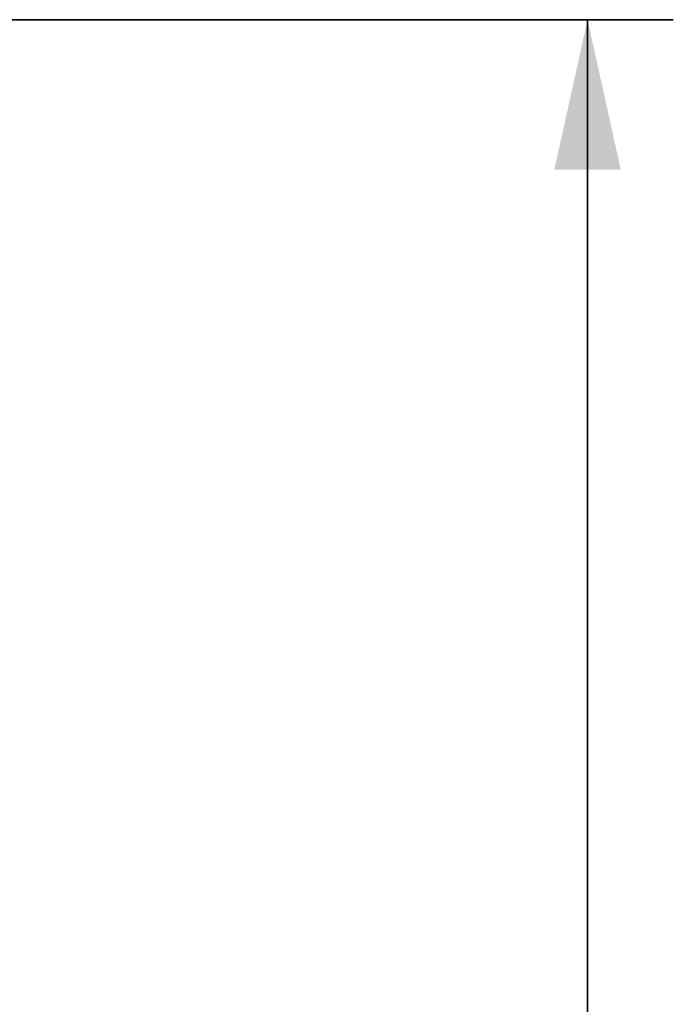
# Model space of a CAD drawing. Header units: millimetres. Extents: x 4 to 1188, y 1 to 840.
# Tile 59 of 256: x 330 to 345, y 400 to 423. Entities that reach past the tile are written whole.
import ezdxf

# ---------------------------------------------------------------- set-up
doc = ezdxf.new("R2010")
doc.units = ezdxf.units.MM
doc.layers.add('1', color=7, linetype='Continuous')
doc.styles.add('Arial Unicode MS', font='Arial Unicode MS')
doc.dimstyles.get("Standard").update_dxf_attribs({"dimtxt": 0.18, "dimasz": 0.18, "dimexe": 0.18, "dimexo": 0.0625, "dimgap": 0.09, "dimtad": 0, "dimtih": 1, "dimtoh": 1, "dimdec": 4, "dimzin": 0, "dimdsep": 46, "dimtxsty": 'Standard', "dimcen": 0.09, "dimadec": 0, "dimazin": 0, "dimtfac": 1, "dimtdec": 4, "dimtofl": 0, "dimtmove": 0, "dimatfit": 3, "dimfxl": 0, "dimtolj": 1, "dimtzin": 0, "dimarcsym": 0})

# ---------------------------------------------------------------- blocks, each defined once
blk = doc.blocks.new('_U28')
at = {"layer": '1', "color": 18, "lineweight": 35}
for p, q in [((328.698, 423.229), (344.978, 423.229)), ((342.978, 423.229), (342.978, 291.229)), ((330.032, 291.229), (344.978, 291.229))]:
    blk.add_line(p, q, dxfattribs=at)
at = {"layer": '1', "color": 18, "lineweight": 70}
for points in [[(342.978, 423.229), (343.754, 419.729), (342.202, 419.729)], [(342.978, 291.229), (342.202, 294.729), (343.754, 294.729)]]:
    blk.add_solid(points, dxfattribs=at)
at = {"layer": '1', "color": 18, "linetype": 'Continuous', "lineweight": 13, "insert": (342.525, 354.017), "char_height": 3, "attachment_point": 7, "rotation": 90, "line_spacing_factor": 1.047437, "style": 'Arial Unicode MS'}
blk.add_mtext('\\fArial Unicode MS|b0|i0;\\W1.0000;990', dxfattribs=at)

msp = doc.modelspace()

# ---------------------------------------------------------------- dimensions: what is measured, and where the dimension line sits
at = {"layer": '1', "color": 18, "linetype": 'Continuous', "lineweight": 13}
dim = msp.add_linear_dim(base=(342.9783, 291.2286), p1=(318.6983, 423.2286), p2=(318.6983, 291.2286), angle=90, dimstyle='Standard', override={"dimtxt": 3, "dimasz": 3.5, "dimexe": 2, "dimexo": 1, "dimgap": 1.5, "dimtad": 1, "dimtih": 0, "dimtoh": 0, "dimdec": 2, "dimlfac": 7.5, "dimzin": 8, "dimdsep": 44, "dimlunit": 2, "dimtxsty": 'Arial Unicode MS', "dimsah": 1, "dimse1": 0, "dimse2": 0, "dimsd1": 0, "dimsd2": 0, "dimclrd": 18, "dimclre": 18, "dimclrt": 18, "dimtol": 0, "dimtm": -0.1, "dimtfac": 0.666667, "dimtdec": 2, "dimtofl": 1, "dimtmove": 0, "dimtzin": 8, "dimlwd": 35, "dimlwe": 35}, dxfattribs=at)
dim.commit()
dim.dimension.update_dxf_attribs({"geometry": '_U28', "text_midpoint": (342.9783, 357.2286), "dimtype": 160})

doc.saveas('drawing.dxf')
